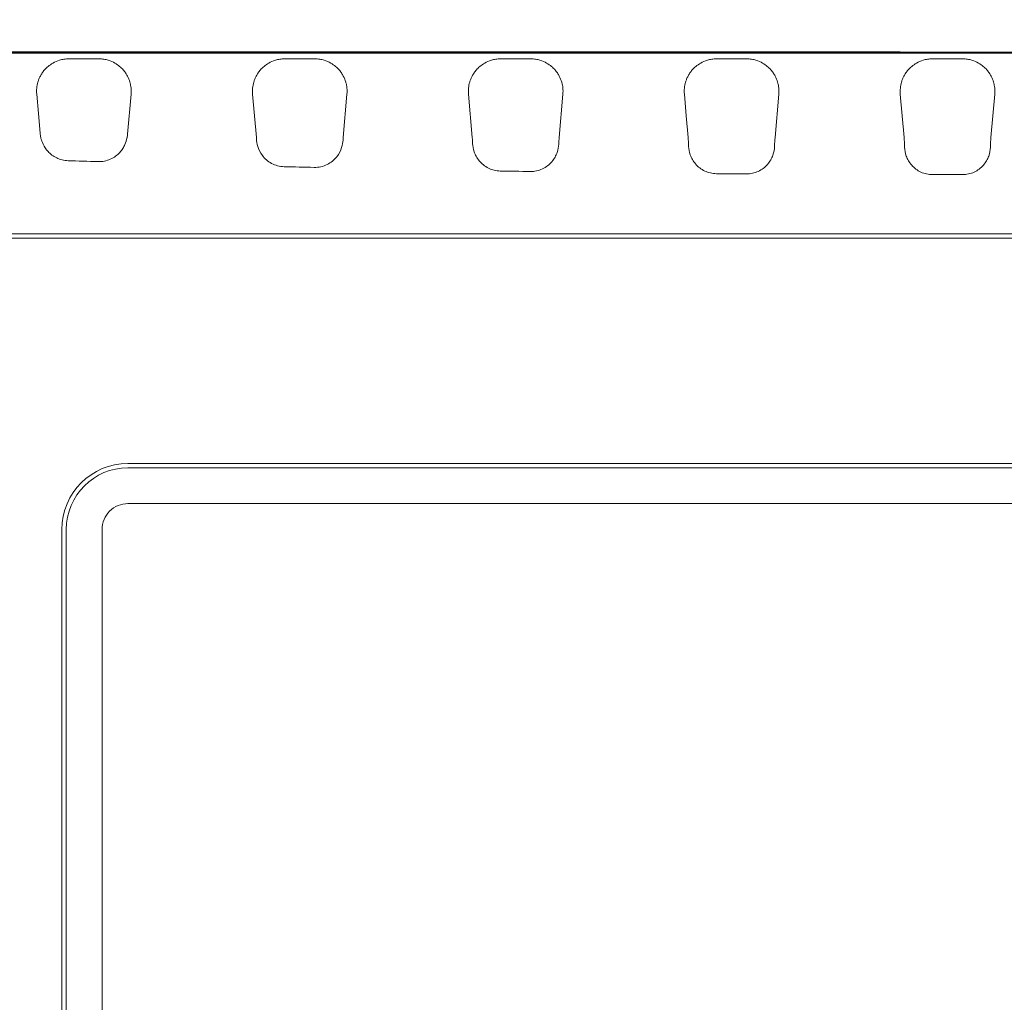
# Model space of a CAD drawing. Header units: inches. Extents: x 0.3 to 21.7, y 0.2 to 16.6.
# Tile 6 of 18: x 6.5 to 8.7, y 11.3 to 13.6. Entities that reach past the tile are written whole.
import ezdxf

# ---------------------------------------------------------------- set-up
doc = ezdxf.new("R2010")
doc.units = ezdxf.units.IN
doc.header["$MEASUREMENT"] = 0
doc.layers.add('DIM', color=176, linetype='Continuous')
doc.styles.add('SLDTEXTSTYLE0', font='TXT', dxfattribs={"width": 0.605})
doc.dimstyles.new('SLDDIMSTYLE0', dxfattribs={"dimtxt": 0.125, "dimasz": 0.118, "dimexe": 0, "dimexo": 0.0625, "dimgap": 0.03125, "dimtad": 0, "dimtih": 1, "dimtoh": 1, "dimdec": 3, "dimrnd": 1e-09, "dimzin": 12, "dimdsep": 46, "dimtxsty": 'SLDTEXTSTYLE0', "dimsah": 1, "dimcen": 0.09, "dimadec": 0, "dimazin": 0, "dimtfac": 1, "dimtdec": 3, "dimtofl": 0, "dimtmove": 0, "dimatfit": 3, "dimfxl": 0, "dimtolj": 1, "dimtzin": 12, "dimarcsym": 0})

# ---------------------------------------------------------------- blocks, each defined once
blk = doc.blocks.new('*D1')
at = {"layer": 'DIM'}
for p, q in [((4.4785, 11.4333), (4.4785, 14.2309)), ((12.6776, 11.4333), (12.6776, 14.2309)), ((4.4785, 14.2009), (8.3008, 14.2009)), ((12.6776, 14.2009), (8.8553, 14.2009))]:
    blk.add_line(p, q, dxfattribs=at)
for points in [[(4.4785, 14.2009), (4.5965, 14.1694), (4.5965, 14.2324)], [(12.6776, 14.2009), (12.5596, 14.2324), (12.5596, 14.1694)]]:
    blk.add_solid(points, dxfattribs=at)
at = {"layer": 'DIM', "insert": (8.3633, 14.2661), "char_height": 0.125, "attachment_point": 1, "style": 'SLDTEXTSTYLE0'}
blk.add_mtext('8.199', dxfattribs=at)
blk = doc.blocks.new('*D4')
at = {"layer": 'DIM'}
for p, q in [((8.4707, 13.5042), (3.3801, 13.5042)), ((3.4101, 13.5042), (3.4101, 11.4692)), ((3.4101, 9.2425), (3.4101, 11.2775)), ((8.5181, 9.2425), (3.3801, 9.2425))]:
    blk.add_line(p, q, dxfattribs=at)
for points in [[(3.4101, 13.5042), (3.3786, 13.3862), (3.4416, 13.3862)], [(3.4101, 9.2425), (3.4416, 9.3605), (3.3786, 9.3605)]]:
    blk.add_solid(points, dxfattribs=at)
at = {"layer": 'DIM', "insert": (3.1953, 11.4386), "char_height": 0.125, "attachment_point": 1, "style": 'SLDTEXTSTYLE0'}
blk.add_mtext('4.262', dxfattribs=at)

msp = doc.modelspace()

# ---------------------------------------------------------------- linework, layer by layer
at = {"color": 7, "linetype": 'Continuous', "lineweight": 15}
for p, q in [((8.5781, 13.5021), (8.5307, 13.5021)), ((6.5841, 13.4892), (6.6521, 13.4892)), ((7.0741, 13.4892), (7.1421, 13.4892)), ((7.5641, 13.4892), (7.6321, 13.4892)), ((8.0541, 13.4892), (8.1221, 13.4892)), ((8.5441, 13.4892), (8.5781, 13.4892)), ((8.6121, 13.4892), (8.5781, 13.4892)), ((6.7252, 13.4092), (6.7173, 13.3182)), ((7.0095, 13.3104), (7.0009, 13.4092)), ((7.2152, 13.4092), (7.2067, 13.3104)), ((7.4995, 13.3104), (7.4909, 13.4092)), ((7.7052, 13.4092), (7.6967, 13.3104)), ((8.1952, 13.4092), (8.1867, 13.3104)), ((8.4795, 13.3104), (8.4709, 13.4092)), ((8.6852, 13.4092), (8.6767, 13.3104)), ((11.4674, 13.0923), (5.6888, 13.0923)), ((11.4674, 13.0823), (5.6888, 13.0823)), ((6.7181, 12.5708), (10.4381, 12.5708)), ((6.7181, 12.5608), (10.4381, 12.5608)), ((10.4381, 12.4796), (6.7181, 12.4796)), ((6.5681, 10.3258), (6.5681, 12.4208)), ((6.5781, 10.3258), (6.5781, 12.4208)), ((6.6593, 12.4208), (6.6593, 10.3258))]:
    msp.add_line(p, q, dxfattribs=at)
at = {"color": 7, "linetype": 'Continuous', "lineweight": 15, "flags": 128}
for points in [[(6.5186, 13.3204), (6.5148, 13.3648), (6.5109, 13.4092)], [(7.9895, 13.3104), (7.9852, 13.3598), (7.9809, 13.4092)]]:
    msp.add_lwpolyline(points, dxfattribs=at)
at = {"color": 7, "linetype": 'Continuous', "lineweight": 15}
for radius in [0.15, 0.14]:
    msp.add_arc((6.7181, 12.4208), radius, 90, 180, dxfattribs=at)
for points, knots in [([(8.5781, 9.2425), (7.5992, 9.2425), (6.6204, 9.2425), (5.5192, 9.2425), (5.3969, 9.2425), (5.2134, 9.2425), (5.1522, 9.2425), (5.0757, 9.2425), (5.0604, 9.2423), (5.0298, 9.2435), (5.0146, 9.2449), (4.9695, 9.2514), (4.9395, 9.2591), (4.8822, 9.2803), (4.855, 9.2938), (4.8036, 9.3263), (4.7792, 9.3456), (4.7141, 9.4095), (4.6796, 9.4618), (4.6463, 9.5467), (4.6385, 9.5767), (4.6279, 9.637), (4.6227, 9.6671), (4.6076, 9.7576), (4.598, 9.8181), (4.5531, 10.1207), (4.5259, 10.3636), (4.489, 10.851), (4.4793, 11.0958), (4.4777, 11.5844), (4.4858, 11.8284), (4.5194, 12.3159), (4.545, 12.5595), (4.588, 12.8624), (4.5972, 12.9229), (4.6117, 13.0135), (4.6167, 13.0437), (4.6243, 13.0889), (4.6269, 13.104), (4.6322, 13.1341), (4.6346, 13.1492), (4.6446, 13.1943), (4.6545, 13.2237), (4.68, 13.2792), (4.6957, 13.3056), (4.7328, 13.355), (4.7536, 13.3773), (4.7997, 13.4174), (4.8253, 13.4353), (4.9056, 13.4796), (4.9657, 13.4978), (5.0427, 13.504), (5.0581, 13.5042), (5.0889, 13.5042), (5.1042, 13.5042), (5.1503, 13.5042), (5.1811, 13.5042), (5.3347, 13.5042), (5.4576, 13.5042), (6.5639, 13.5042), (7.5473, 13.5042), (8.5307, 13.5042)], [0, 0, 0, 0, 0.125, 0.125, 0.140625, 0.140625, 0.1484375, 0.1484375, 0.1503906, 0.1503906, 0.1523438, 0.1523438, 0.15625, 0.15625, 0.1601562, 0.1601562, 0.1640625, 0.1640625, 0.171875, 0.171875, 0.1757812, 0.1757812, 0.1796875, 0.1796875, 0.1875, 0.1875, 0.21875, 0.21875, 0.25, 0.25, 0.28125, 0.28125, 0.3125, 0.3125, 0.3203125, 0.3203125, 0.3242188, 0.3242188, 0.3261719, 0.3261719, 0.328125, 0.328125, 0.3320312, 0.3320312, 0.3359375, 0.3359375, 0.3398438, 0.3398438, 0.34375, 0.34375, 0.3515625, 0.3515625, 0.3535156, 0.3535156, 0.3554688, 0.3554688, 0.359375, 0.359375, 0.375, 0.375, 0.5, 0.5, 0.5, 0.5]), ([(8.5781, 9.2446), (7.6019, 9.2446), (6.6257, 9.2446), (5.5275, 9.2446), (5.3444, 9.2446), (5.1614, 9.2446), (5.0928, 9.2446), (5.0851, 9.2446), (5.0737, 9.2446), (5.0699, 9.2446), (5.0622, 9.2446), (5.0584, 9.2446), (5.0394, 9.245), (5.0243, 9.246), (4.9942, 9.2497), (4.9793, 9.2523), (4.9496, 9.2592), (4.9347, 9.2635), (4.9058, 9.2735), (4.8918, 9.2793), (4.8644, 9.2921), (4.851, 9.2993), (4.8251, 9.3149), (4.8125, 9.3235), (4.7882, 9.342), (4.7764, 9.352), (4.7431, 9.3833), (4.7234, 9.4064), (4.6973, 9.4441), (4.6892, 9.4573), (4.6747, 9.4841), (4.6681, 9.4978), (4.6565, 9.5259), (4.6516, 9.5402), (4.6431, 9.5695), (4.6396, 9.5845), (4.6352, 9.6071), (4.6339, 9.6147), (4.6313, 9.6298), (4.6274, 9.6525), (4.6235, 9.6752), (4.6108, 9.7508), (4.6012, 9.8114), (4.574, 9.9935), (4.5581, 10.1153), (4.5306, 10.3592), (4.5192, 10.4811), (4.4913, 10.8469), (4.4816, 11.0908), (4.4797, 11.5787), (4.4876, 11.8228), (4.5127, 12.1889), (4.5232, 12.3109), (4.5488, 12.5551), (4.5639, 12.677), (4.5897, 12.8593), (4.5988, 12.92), (4.6134, 13.0109), (4.6209, 13.0564), (4.6287, 13.1017), (4.6326, 13.1244), (4.6339, 13.132), (4.6359, 13.1433), (4.6366, 13.1471), (4.638, 13.1546), (4.6388, 13.1583), (4.6428, 13.177), (4.6469, 13.1916), (4.6564, 13.2205), (4.6619, 13.2346), (4.6745, 13.2624), (4.6817, 13.2761), (4.6972, 13.3025), (4.7056, 13.3152), (4.7237, 13.3395), (4.7334, 13.3512), (4.754, 13.3736), (4.765, 13.3844), (4.7881, 13.4046), (4.8, 13.4141), (4.8249, 13.4316), (4.8377, 13.4397), (4.8775, 13.4619), (4.9061, 13.4741), (4.9643, 13.4919), (4.9941, 13.4978), (5.0323, 13.5011), (5.04, 13.5015), (5.0554, 13.502), (5.0631, 13.502), (5.0862, 13.5021), (5.1015, 13.5021), (5.1477, 13.5021), (5.1784, 13.5021), (5.3322, 13.5021), (6.4394, 13.5021), (7.5465, 13.5021), (8.5307, 13.5021)], [0, 0, 0, 0, 0.25, 0.25, 0.28125, 0.296875, 0.296875, 0.298828, 0.298828, 0.299805, 0.299805, 0.300781, 0.300781, 0.304688, 0.304688, 0.308594, 0.308594, 0.3125, 0.3125, 0.316406, 0.316406, 0.320313, 0.320313, 0.324219, 0.324219, 0.328125, 0.328125, 0.335938, 0.335938, 0.339844, 0.339844, 0.34375, 0.34375, 0.347656, 0.347656, 0.351563, 0.351563, 0.353516, 0.353516, 0.355469, 0.359375, 0.359375, 0.375, 0.375, 0.40625, 0.40625, 0.4375, 0.4375, 0.5, 0.5, 0.5625, 0.5625, 0.59375, 0.59375, 0.625, 0.625, 0.640625, 0.640625, 0.648438, 0.652344, 0.652344, 0.654297, 0.654297, 0.655273, 0.655273, 0.65625, 0.65625, 0.660156, 0.660156, 0.664063, 0.664063, 0.667969, 0.667969, 0.671875, 0.671875, 0.675781, 0.675781, 0.679688, 0.679688, 0.683594, 0.683594, 0.6875, 0.6875, 0.695313, 0.695313, 0.703125, 0.703125, 0.705078, 0.705078, 0.707031, 0.707031, 0.710938, 0.710938, 0.71875, 0.71875, 0.75, 1, 1, 1, 1]), ([(8.5307, 13.5042), (9.5141, 13.5042), (10.4975, 13.5042), (11.6038, 13.5042), (11.7267, 13.5042), (11.9111, 13.5042), (11.9725, 13.5042), (12.0494, 13.5042), (12.0647, 13.5042), (12.0954, 13.5042), (12.111, 13.5041), (12.157, 13.5007), (12.187, 13.4952), (12.2456, 13.478), (12.2745, 13.4661), (12.3281, 13.437), (12.3533, 13.4198), (12.4002, 13.3797), (12.4212, 13.3574), (12.4582, 13.3089), (12.4743, 13.2823), (12.5004, 13.2269), (12.5104, 13.1981), (12.5208, 13.1533), (12.5232, 13.1381), (12.5285, 13.1078), (12.5311, 13.0926), (12.544, 13.0169), (12.5538, 12.9562), (12.5998, 12.6523), (12.6278, 12.4078), (12.666, 11.918), (12.6762, 11.6726), (12.6788, 11.1807), (12.6711, 10.9352), (12.6381, 10.4451), (12.6126, 10.2003), (12.5698, 9.8958), (12.5607, 9.835), (12.5462, 9.7439), (12.5412, 9.7136), (12.531, 9.6529), (12.5263, 9.6227), (12.5083, 9.5319), (12.4829, 9.4733), (12.4287, 9.3979), (12.4076, 9.3744), (12.3613, 9.333), (12.3363, 9.3148), (12.255, 9.2686), (12.1946, 9.2497), (12.101, 9.2415), (12.0698, 9.2425), (12.0074, 9.2425), (11.9762, 9.2425), (11.8204, 9.2425), (11.6957, 9.2425), (11.0721, 9.2425), (10.5733, 9.2425), (9.8251, 9.2425), (9.5757, 9.2425), (9.2016, 9.2425), (9.0769, 9.2425), (8.8898, 9.2425), (8.8275, 9.2425), (8.7339, 9.2425), (8.7028, 9.2425), (8.656, 9.2425), (8.6404, 9.2425), (8.6092, 9.2425), (8.5934, 9.2425), (8.5781, 9.2425)], [0.5, 0.5, 0.5, 0.5, 0.625, 0.625, 0.640625, 0.640625, 0.6484375, 0.6484375, 0.6503906, 0.6503906, 0.6523438, 0.6523438, 0.65625, 0.65625, 0.6601563, 0.6601563, 0.6640625, 0.6640625, 0.6679688, 0.6679688, 0.671875, 0.671875, 0.6757813, 0.6757813, 0.6777344, 0.6777344, 0.6796875, 0.6796875, 0.6875, 0.6875, 0.71875, 0.71875, 0.75, 0.75, 0.78125, 0.78125, 0.8125, 0.8125, 0.8203125, 0.8203125, 0.8242188, 0.8242188, 0.828125, 0.828125, 0.8359375, 0.8359375, 0.8398438, 0.8398438, 0.84375, 0.84375, 0.8515625, 0.8515625, 0.8554688, 0.8554688, 0.859375, 0.859375, 0.875, 0.875, 0.9375, 0.9375, 0.96875, 0.96875, 0.984375, 0.984375, 0.9921875, 0.9921875, 0.9960938, 0.9960938, 0.9980469, 0.9980469, 1, 1, 1, 1]), ([(8.5781, 13.5021), (9.5526, 13.5021), (10.6489, 13.5021), (11.7451, 13.5021), (11.9278, 13.5021), (11.9888, 13.5021), (12.0649, 13.5021), (12.0801, 13.5022), (12.1029, 13.5019), (12.1105, 13.5018), (12.1257, 13.501), (12.1332, 13.5003), (12.1557, 13.4979), (12.1707, 13.4955), (12.2004, 13.4891), (12.2152, 13.485), (12.2588, 13.4706), (12.2864, 13.4582), (12.3255, 13.4353), (12.3382, 13.427), (12.3627, 13.4089), (12.3747, 13.3991), (12.4084, 13.3683), (12.4285, 13.3456), (12.455, 13.3084), (12.4633, 13.2954), (12.4783, 13.2688), (12.4851, 13.2551), (12.4971, 13.2273), (12.5024, 13.2131), (12.5114, 13.1841), (12.5152, 13.1692), (12.5196, 13.1466), (12.521, 13.1391), (12.5236, 13.1239), (12.5249, 13.1164), (12.5288, 13.0937), (12.5314, 13.0786), (12.5442, 13.0029), (12.5538, 12.9423), (12.5812, 12.7602), (12.5972, 12.6383), (12.6248, 12.3945), (12.6364, 12.2726), (12.6644, 11.9067), (12.6743, 11.6627), (12.6765, 11.1745), (12.6688, 10.9304), (12.6357, 10.4419), (12.6102, 10.1973), (12.5673, 9.8933), (12.5582, 9.8326), (12.5437, 9.7416), (12.5387, 9.7114), (12.5311, 9.6659), (12.5286, 9.6508), (12.5247, 9.6281), (12.5234, 9.6205), (12.5207, 9.6054), (12.5193, 9.5979), (12.5116, 9.5604), (12.5023, 9.5312), (12.4837, 9.4887), (12.4766, 9.4747), (12.4612, 9.4478), (12.4528, 9.4348), (12.4346, 9.4099), (12.4249, 9.3979), (12.4041, 9.375), (12.3929, 9.364), (12.358, 9.333), (12.3329, 9.3151), (12.2925, 9.2924), (12.2784, 9.2855), (12.2498, 9.2733), (12.2352, 9.268), (12.191, 9.2545), (12.1606, 9.2486), (12.1217, 9.2454), (12.1139, 9.245), (12.0983, 9.2445), (12.0905, 9.2444), (12.0671, 9.2444), (12.0516, 9.2446), (12.0048, 9.2446), (11.8491, 9.2446), (10.6964, 9.2446), (9.5749, 9.2446), (8.5781, 9.2446)], [0, 0, 0, 0, 0.25, 0.28125, 0.28125, 0.296875, 0.296875, 0.300781, 0.300781, 0.302734, 0.302734, 0.304688, 0.304688, 0.308594, 0.308594, 0.3125, 0.3125, 0.320313, 0.320313, 0.324219, 0.324219, 0.328125, 0.328125, 0.335938, 0.335938, 0.339844, 0.339844, 0.34375, 0.34375, 0.347656, 0.347656, 0.351563, 0.351563, 0.353516, 0.353516, 0.355469, 0.355469, 0.359375, 0.359375, 0.375, 0.375, 0.40625, 0.40625, 0.4375, 0.4375, 0.5, 0.5, 0.5625, 0.5625, 0.625, 0.625, 0.640625, 0.640625, 0.648438, 0.648438, 0.652344, 0.652344, 0.654297, 0.654297, 0.65625, 0.65625, 0.664063, 0.664063, 0.667969, 0.667969, 0.671875, 0.671875, 0.675781, 0.675781, 0.679688, 0.679688, 0.6875, 0.6875, 0.691406, 0.691406, 0.695313, 0.695313, 0.703125, 0.703125, 0.705078, 0.705078, 0.707031, 0.707031, 0.710938, 0.710938, 0.71875, 0.75, 1, 1, 1, 1]), ([(6.5289, 13.4641), (6.5312, 13.4668), (6.5339, 13.4695), (6.5401, 13.4747), (6.5437, 13.4772), (6.5521, 13.4821), (6.5571, 13.4843), (6.566, 13.487), (6.5693, 13.4878), (6.5764, 13.4889), (6.5802, 13.4892), (6.5841, 13.4892)], [0, 0, 0, 0, 0.25, 0.25, 0.5, 0.5, 0.75, 0.75, 0.875, 0.875, 1, 1, 1, 1]), ([(6.6521, 13.4892), (6.656, 13.4892), (6.6597, 13.4889), (6.6669, 13.4878), (6.6701, 13.487), (6.6792, 13.4843), (6.684, 13.482), (6.6925, 13.4772), (6.696, 13.4747), (6.7022, 13.4695), (6.7049, 13.4668), (6.7073, 13.4641)], [0, 0, 0, 0, 0.125, 0.125, 0.25, 0.25, 0.5, 0.5, 0.75, 0.75, 1, 1, 1, 1]), ([(7.0189, 13.4641), (7.0212, 13.4668), (7.0239, 13.4695), (7.0301, 13.4747), (7.0337, 13.4772), (7.0421, 13.4821), (7.0471, 13.4843), (7.056, 13.487), (7.0593, 13.4878), (7.0664, 13.4889), (7.0702, 13.4892), (7.0741, 13.4892)], [0, 0, 0, 0, 0.25, 0.25, 0.5, 0.5, 0.75, 0.75, 0.875, 0.875, 1, 1, 1, 1]), ([(7.1421, 13.4892), (7.146, 13.4892), (7.1497, 13.4889), (7.1569, 13.4878), (7.1601, 13.487), (7.1692, 13.4843), (7.174, 13.482), (7.1825, 13.4772), (7.186, 13.4747), (7.1922, 13.4695), (7.1949, 13.4668), (7.1973, 13.4641)], [0, 0, 0, 0, 0.125, 0.125, 0.25, 0.25, 0.5, 0.5, 0.75, 0.75, 1, 1, 1, 1]), ([(7.5089, 13.4641), (7.5112, 13.4668), (7.5139, 13.4695), (7.5201, 13.4747), (7.5237, 13.4772), (7.5321, 13.4821), (7.5371, 13.4843), (7.546, 13.487), (7.5493, 13.4878), (7.5564, 13.4889), (7.5602, 13.4892), (7.5641, 13.4892)], [0, 0, 0, 0, 0.25, 0.25, 0.5, 0.5, 0.75, 0.75, 0.875, 0.875, 1, 1, 1, 1]), ([(7.6321, 13.4892), (7.636, 13.4892), (7.6397, 13.4889), (7.6469, 13.4878), (7.6501, 13.487), (7.6592, 13.4843), (7.664, 13.482), (7.6725, 13.4772), (7.676, 13.4747), (7.6822, 13.4695), (7.6849, 13.4668), (7.6873, 13.4641)], [0, 0, 0, 0, 0.125, 0.125, 0.25, 0.25, 0.5, 0.5, 0.75, 0.75, 1, 1, 1, 1]), ([(7.9989, 13.4641), (8.0012, 13.4668), (8.0039, 13.4695), (8.0101, 13.4747), (8.0137, 13.4772), (8.0221, 13.4821), (8.0271, 13.4843), (8.036, 13.487), (8.0393, 13.4878), (8.0464, 13.4889), (8.0502, 13.4892), (8.0541, 13.4892)], [0, 0, 0, 0, 0.25, 0.25, 0.5, 0.5, 0.75, 0.75, 0.875, 0.875, 1, 1, 1, 1]), ([(8.1221, 13.4892), (8.126, 13.4892), (8.1297, 13.4889), (8.1369, 13.4878), (8.1401, 13.487), (8.1492, 13.4843), (8.154, 13.482), (8.1625, 13.4772), (8.166, 13.4747), (8.1722, 13.4695), (8.1749, 13.4668), (8.1773, 13.4641)], [0, 0, 0, 0, 0.125, 0.125, 0.25, 0.25, 0.5, 0.5, 0.75, 0.75, 1, 1, 1, 1]), ([(8.4889, 13.4641), (8.4912, 13.4668), (8.4939, 13.4695), (8.5001, 13.4747), (8.5037, 13.4772), (8.5121, 13.4821), (8.5171, 13.4843), (8.526, 13.487), (8.5293, 13.4878), (8.5364, 13.4889), (8.5402, 13.4892), (8.5441, 13.4892)], [0, 0, 0, 0, 0.25, 0.25, 0.5, 0.5, 0.75, 0.75, 0.875, 0.875, 1, 1, 1, 1]), ([(8.6121, 13.4892), (8.616, 13.4892), (8.6197, 13.4889), (8.6269, 13.4878), (8.6301, 13.487), (8.6392, 13.4843), (8.644, 13.482), (8.6525, 13.4772), (8.656, 13.4747), (8.6622, 13.4695), (8.6649, 13.4668), (8.6673, 13.4641)], [0, 0, 0, 0, 0.125, 0.125, 0.25, 0.25, 0.5, 0.5, 0.75, 0.75, 1, 1, 1, 1]), ([(6.5109, 13.4092), (6.5105, 13.4137), (6.5106, 13.4182), (6.5115, 13.4273), (6.5123, 13.4318), (6.5143, 13.4387), (6.5151, 13.441), (6.517, 13.4456), (6.5181, 13.4479), (6.5205, 13.4525), (6.5219, 13.4548), (6.525, 13.4594), (6.5268, 13.4617), (6.5289, 13.4641)], [0.003390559, 0.003390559, 0.003390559, 0.003390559, 0.004258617, 0.004258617, 0.005126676, 0.005126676, 0.005560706, 0.005560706, 0.005994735, 0.005994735, 0.006428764, 0.006428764, 0.006862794, 0.006862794, 0.006862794, 0.006862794]), ([(6.7073, 13.4641), (6.7093, 13.4617), (6.7111, 13.4594), (6.7142, 13.4548), (6.7156, 13.4525), (6.7193, 13.4456), (6.7211, 13.441), (6.7231, 13.4342), (6.7237, 13.4319), (6.7246, 13.4273), (6.7249, 13.425), (6.7256, 13.4182), (6.7256, 13.4137), (6.7252, 13.4092)], [0.001273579, 0.001273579, 0.001273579, 0.001273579, 0.001711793, 0.001711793, 0.002150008, 0.002150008, 0.003026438, 0.003026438, 0.003464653, 0.003464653, 0.003902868, 0.003902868, 0.004779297, 0.004779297, 0.004779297, 0.004779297]), ([(7.0009, 13.4092), (7.0005, 13.4137), (7.0006, 13.4182), (7.0015, 13.4273), (7.0023, 13.4318), (7.0043, 13.4387), (7.0051, 13.441), (7.007, 13.4456), (7.0081, 13.4479), (7.0105, 13.4525), (7.0119, 13.4548), (7.015, 13.4594), (7.0168, 13.4617), (7.0189, 13.4641)], [0.003390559, 0.003390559, 0.003390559, 0.003390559, 0.004258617, 0.004258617, 0.005126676, 0.005126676, 0.005560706, 0.005560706, 0.005994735, 0.005994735, 0.006428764, 0.006428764, 0.006862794, 0.006862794, 0.006862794, 0.006862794]), ([(7.1973, 13.4641), (7.1993, 13.4617), (7.2011, 13.4594), (7.2042, 13.4548), (7.2056, 13.4525), (7.2093, 13.4456), (7.2111, 13.441), (7.2131, 13.4342), (7.2137, 13.4319), (7.2146, 13.4273), (7.2149, 13.425), (7.2156, 13.4182), (7.2156, 13.4137), (7.2152, 13.4092)], [0.001273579, 0.001273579, 0.001273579, 0.001273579, 0.001711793, 0.001711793, 0.002150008, 0.002150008, 0.003026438, 0.003026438, 0.003464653, 0.003464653, 0.003902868, 0.003902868, 0.004779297, 0.004779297, 0.004779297, 0.004779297]), ([(7.4909, 13.4092), (7.4905, 13.4137), (7.4906, 13.4182), (7.4915, 13.4273), (7.4923, 13.4318), (7.4943, 13.4387), (7.4951, 13.441), (7.497, 13.4456), (7.4981, 13.4479), (7.5005, 13.4525), (7.5019, 13.4548), (7.505, 13.4594), (7.5068, 13.4617), (7.5089, 13.4641)], [0.003390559, 0.003390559, 0.003390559, 0.003390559, 0.004258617, 0.004258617, 0.005126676, 0.005126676, 0.005560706, 0.005560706, 0.005994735, 0.005994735, 0.006428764, 0.006428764, 0.006862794, 0.006862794, 0.006862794, 0.006862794]), ([(7.6873, 13.4641), (7.6893, 13.4617), (7.6911, 13.4594), (7.6942, 13.4548), (7.6956, 13.4525), (7.6993, 13.4456), (7.7011, 13.441), (7.7031, 13.4342), (7.7037, 13.4319), (7.7046, 13.4273), (7.7049, 13.425), (7.7056, 13.4182), (7.7056, 13.4137), (7.7052, 13.4092)], [0.001273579, 0.001273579, 0.001273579, 0.001273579, 0.001711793, 0.001711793, 0.002150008, 0.002150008, 0.003026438, 0.003026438, 0.003464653, 0.003464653, 0.003902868, 0.003902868, 0.004779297, 0.004779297, 0.004779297, 0.004779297]), ([(7.9809, 13.4092), (7.9805, 13.4137), (7.9806, 13.4182), (7.9815, 13.4273), (7.9823, 13.4318), (7.9843, 13.4387), (7.9851, 13.441), (7.987, 13.4456), (7.9881, 13.4479), (7.9905, 13.4525), (7.9919, 13.4548), (7.995, 13.4594), (7.9968, 13.4617), (7.9989, 13.4641)], [0.003390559, 0.003390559, 0.003390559, 0.003390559, 0.004258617, 0.004258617, 0.005126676, 0.005126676, 0.005560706, 0.005560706, 0.005994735, 0.005994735, 0.006428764, 0.006428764, 0.006862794, 0.006862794, 0.006862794, 0.006862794]), ([(8.1773, 13.4641), (8.1793, 13.4617), (8.1811, 13.4594), (8.1842, 13.4548), (8.1856, 13.4525), (8.1893, 13.4456), (8.1911, 13.441), (8.1931, 13.4342), (8.1937, 13.4319), (8.1946, 13.4273), (8.1949, 13.425), (8.1956, 13.4182), (8.1956, 13.4137), (8.1952, 13.4092)], [0.001273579, 0.001273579, 0.001273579, 0.001273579, 0.001711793, 0.001711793, 0.002150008, 0.002150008, 0.003026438, 0.003026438, 0.003464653, 0.003464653, 0.003902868, 0.003902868, 0.004779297, 0.004779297, 0.004779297, 0.004779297]), ([(8.4709, 13.4092), (8.4705, 13.4137), (8.4706, 13.4182), (8.4715, 13.4273), (8.4723, 13.4318), (8.4743, 13.4387), (8.4751, 13.441), (8.477, 13.4456), (8.4781, 13.4479), (8.4805, 13.4525), (8.4819, 13.4548), (8.485, 13.4594), (8.4868, 13.4617), (8.4889, 13.4641)], [0.003390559, 0.003390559, 0.003390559, 0.003390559, 0.004258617, 0.004258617, 0.005126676, 0.005126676, 0.005560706, 0.005560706, 0.005994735, 0.005994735, 0.006428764, 0.006428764, 0.006862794, 0.006862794, 0.006862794, 0.006862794]), ([(8.6673, 13.4641), (8.6693, 13.4617), (8.6711, 13.4594), (8.6742, 13.4548), (8.6756, 13.4525), (8.6793, 13.4456), (8.6811, 13.441), (8.6831, 13.4342), (8.6837, 13.4319), (8.6846, 13.4273), (8.6849, 13.425), (8.6856, 13.4182), (8.6856, 13.4137), (8.6852, 13.4092)], [0.001273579, 0.001273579, 0.001273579, 0.001273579, 0.001711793, 0.001711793, 0.002150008, 0.002150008, 0.003026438, 0.003026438, 0.003464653, 0.003464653, 0.003902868, 0.003902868, 0.004779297, 0.004779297, 0.004779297, 0.004779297]), ([(6.5821, 13.2579), (6.5775, 13.2581), (6.5731, 13.2587), (6.5644, 13.2608), (6.5602, 13.2624), (6.5524, 13.2661), (6.5487, 13.2684), (6.5422, 13.2733), (6.5393, 13.276), (6.5316, 13.2843), (6.5281, 13.29), (6.5231, 13.3003), (6.5217, 13.3048), (6.5207, 13.3085)], [0, 0, 0, 0, 0.125, 0.125, 0.25, 0.25, 0.375, 0.375, 0.5, 0.5, 0.75, 0.75, 1, 1, 1, 1]), ([(6.7158, 13.3088), (6.715, 13.3049), (6.7136, 13.3001), (6.7099, 13.2918), (6.7083, 13.2888), (6.7044, 13.2827), (6.7021, 13.2797), (6.6966, 13.2737), (6.6934, 13.2708), (6.6864, 13.2656), (6.6823, 13.2632), (6.6696, 13.2575), (6.6599, 13.2555), (6.6501, 13.2558)], [0, 0, 0, 0, 0.25, 0.25, 0.375, 0.375, 0.5, 0.5, 0.625, 0.625, 0.75, 0.75, 1, 1, 1, 1]), ([(7.0095, 13.3098), (7.0095, 13.3099), (7.0095, 13.3099), (7.0095, 13.31), (7.0095, 13.31), (7.0095, 13.3101), (7.0095, 13.3101), (7.0095, 13.3102), (7.0095, 13.3103), (7.0095, 13.3104)], [0, 0, 0, 0, 0.00000924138, 0.00000924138, 0.00000924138, 0.00001848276, 0.00001848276, 0.00001848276, 0.00003612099, 0.00003612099, 0.00003612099, 0.00003612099]), ([(7.0098, 13.3065), (7.0097, 13.3069), (7.0097, 13.3072), (7.0097, 13.3075), (7.0097, 13.3078), (7.0096, 13.3081), (7.0096, 13.3085), (7.0096, 13.3089), (7.0095, 13.3094), (7.0095, 13.3098)], [0, 0, 0, 0, 0.0000575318, 0.0000575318, 0.0000575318, 0.0001150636, 0.0001150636, 0.0001150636, 0.0002034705, 0.0002034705, 0.0002034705, 0.0002034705]), ([(7.0726, 13.2443), (7.0675, 13.2444), (7.0626, 13.2452), (7.053, 13.2477), (7.0483, 13.2496), (7.0398, 13.2542), (7.0358, 13.257), (7.0288, 13.2631), (7.0257, 13.2664), (7.018, 13.2768), (7.0147, 13.2839), (7.0108, 13.2965), (7.0101, 13.3021), (7.0098, 13.3065)], [0, 0, 0, 0, 0.125, 0.125, 0.25, 0.25, 0.375, 0.375, 0.5, 0.5, 0.75, 0.75, 1, 1, 1, 1]), ([(7.2062, 13.3049), (7.2059, 13.3001), (7.2051, 13.2944), (7.2009, 13.2812), (7.1974, 13.2738), (7.1891, 13.2634), (7.1859, 13.2601), (7.1785, 13.2541), (7.1743, 13.2514), (7.1655, 13.247), (7.1607, 13.2453), (7.1508, 13.2431), (7.1457, 13.2426), (7.1406, 13.2427)], [0, 0, 0, 0, 0.25, 0.25, 0.5, 0.5, 0.625, 0.625, 0.75, 0.75, 0.875, 0.875, 1, 1, 1, 1]), ([(7.2066, 13.3098), (7.2066, 13.3094), (7.2065, 13.309), (7.2065, 13.3085), (7.2065, 13.3081), (7.2064, 13.3076), (7.2064, 13.3072), (7.2063, 13.3064), (7.2063, 13.3057), (7.2062, 13.3049)], [0, 0, 0, 0, 0.0000830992, 0.0000830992, 0.0000830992, 0.0001661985, 0.0001661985, 0.0001661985, 0.000293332, 0.000293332, 0.000293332, 0.000293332]), ([(7.2067, 13.3104), (7.2067, 13.3103), (7.2066, 13.3103), (7.2066, 13.3102), (7.2066, 13.3102), (7.2066, 13.3102), (7.2066, 13.3101), (7.2066, 13.31), (7.2066, 13.3099), (7.2066, 13.3098)], [0, 0, 0, 0, 0.00000924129, 0.00000924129, 0.00000924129, 0.00001848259, 0.00001848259, 0.00001848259, 0.0000361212, 0.0000361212, 0.0000361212, 0.0000361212]), ([(7.4995, 13.3098), (7.4995, 13.3099), (7.4995, 13.3099), (7.4995, 13.31), (7.4995, 13.31), (7.4995, 13.3101), (7.4995, 13.3101), (7.4995, 13.3102), (7.4995, 13.3103), (7.4995, 13.3104)], [0, 0, 0, 0, 0.00000904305, 0.00000904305, 0.00000904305, 0.00001808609, 0.00001808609, 0.00001808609, 0.00003612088, 0.00003612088, 0.00003612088, 0.00003612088]), ([(7.563, 13.2345), (7.5583, 13.2346), (7.5537, 13.2352), (7.5447, 13.2373), (7.5403, 13.239), (7.5279, 13.2451), (7.5207, 13.251), (7.5126, 13.2609), (7.5102, 13.2644), (7.5065, 13.2713), (7.505, 13.2748), (7.5015, 13.285), (7.5006, 13.2911), (7.5003, 13.2966)], [0, 0, 0, 0, 0.125, 0.125, 0.25, 0.25, 0.5, 0.5, 0.625, 0.625, 0.75, 0.75, 1, 1, 1, 1]), ([(7.6967, 13.3104), (7.6967, 13.3103), (7.6966, 13.3103), (7.6966, 13.3102), (7.6966, 13.3102), (7.6966, 13.3102), (7.6966, 13.3101), (7.6966, 13.31), (7.6966, 13.3099), (7.6966, 13.3098)], [0, 0, 0, 0, 0.00000904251, 0.00000904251, 0.00000904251, 0.00001808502, 0.00001808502, 0.00001808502, 0.00003612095, 0.00003612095, 0.00003612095, 0.00003612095]), ([(7.9895, 13.3098), (7.9895, 13.3099), (7.9895, 13.3099), (7.9895, 13.31), (7.9895, 13.31), (7.9895, 13.3101), (7.9895, 13.3101), (7.9895, 13.3102), (7.9895, 13.3103), (7.9895, 13.3104)], [0, 0, 0, 0, 0.00000904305, 0.00000904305, 0.00000904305, 0.00001808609, 0.00001808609, 0.00001808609, 0.00003612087, 0.00003612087, 0.00003612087, 0.00003612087]), ([(8.1867, 13.3104), (8.1867, 13.3103), (8.1866, 13.3103), (8.1866, 13.3102), (8.1866, 13.3102), (8.1866, 13.3102), (8.1866, 13.3101), (8.1866, 13.31), (8.1866, 13.3099), (8.1866, 13.3098)], [0, 0, 0, 0, 0.00000904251, 0.00000904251, 0.00000904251, 0.00001808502, 0.00001808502, 0.00001808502, 0.00003612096, 0.00003612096, 0.00003612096, 0.00003612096]), ([(8.4795, 13.3098), (8.4795, 13.3099), (8.4795, 13.3099), (8.4795, 13.31), (8.4795, 13.31), (8.4795, 13.3101), (8.4795, 13.3101), (8.4795, 13.3102), (8.4795, 13.3103), (8.4795, 13.3104)], [0, 0, 0, 0, 0.00000904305, 0.00000904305, 0.00000904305, 0.00001808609, 0.00001808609, 0.00001808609, 0.00003612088, 0.00003612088, 0.00003612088, 0.00003612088]), ([(8.6767, 13.3104), (8.6767, 13.3103), (8.6766, 13.3103), (8.6766, 13.3102), (8.6766, 13.3102), (8.6766, 13.3102), (8.6766, 13.3101), (8.6766, 13.31), (8.6766, 13.3099), (8.6766, 13.3098)], [0, 0, 0, 0, 0.00000904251, 0.00000904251, 0.00000904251, 0.00001808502, 0.00001808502, 0.00001808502, 0.00003612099, 0.00003612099, 0.00003612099, 0.00003612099]), ([(7.6957, 13.2955), (7.6955, 13.2899), (7.6945, 13.2835), (7.6909, 13.2732), (7.6893, 13.2696), (7.6854, 13.2625), (7.683, 13.259), (7.6773, 13.2524), (7.6741, 13.2493), (7.6669, 13.2437), (7.6629, 13.2413), (7.6544, 13.2373), (7.6499, 13.2358), (7.6406, 13.2338), (7.6359, 13.2333), (7.6311, 13.2334)], [0, 0, 0, 0, 0.25, 0.25, 0.375, 0.375, 0.5, 0.5, 0.625, 0.625, 0.75, 0.75, 0.875, 0.875, 1, 1, 1, 1]), ([(8.0535, 13.2285), (8.0489, 13.2285), (8.0444, 13.229), (8.0356, 13.2311), (8.0313, 13.2326), (8.019, 13.2384), (8.0119, 13.244), (8.0035, 13.2537), (8.0011, 13.2571), (7.9972, 13.2641), (7.9956, 13.2676), (7.9919, 13.2781), (7.9909, 13.2846), (7.9906, 13.2905)], [0, 0, 0, 0, 0.125, 0.125, 0.25, 0.25, 0.5, 0.5, 0.625, 0.625, 0.75, 0.75, 1, 1, 1, 1]), ([(8.1855, 13.29), (8.1852, 13.284), (8.1842, 13.2774), (8.1804, 13.2668), (8.1788, 13.2633), (8.1748, 13.2563), (8.1723, 13.2528), (8.1667, 13.2463), (8.1635, 13.2433), (8.1563, 13.2379), (8.1524, 13.2356), (8.1442, 13.2318), (8.1398, 13.2303), (8.1308, 13.2284), (8.1262, 13.2279), (8.1216, 13.2279)], [0, 0, 0, 0, 0.25, 0.25, 0.375, 0.375, 0.5, 0.5, 0.625, 0.625, 0.75, 0.75, 0.875, 0.875, 1, 1, 1, 1]), ([(8.544, 13.2263), (8.5394, 13.2263), (8.535, 13.2268), (8.5262, 13.2287), (8.5218, 13.2302), (8.5137, 13.234), (8.5099, 13.2362), (8.5028, 13.2416), (8.4996, 13.2446), (8.4939, 13.251), (8.4915, 13.2544), (8.4874, 13.2614), (8.4858, 13.265), (8.482, 13.2756), (8.481, 13.2823), (8.4807, 13.2883)], [0, 0, 0, 0, 0.125, 0.125, 0.25, 0.25, 0.375, 0.375, 0.5, 0.5, 0.625, 0.625, 0.75, 0.75, 1, 1, 1, 1]), ([(8.6754, 13.2883), (8.6752, 13.2823), (8.6741, 13.2756), (8.6703, 13.2651), (8.6687, 13.2615), (8.6647, 13.2545), (8.6622, 13.2511), (8.6566, 13.2446), (8.6535, 13.2417), (8.6464, 13.2363), (8.6425, 13.234), (8.6344, 13.2302), (8.63, 13.2287), (8.6212, 13.2268), (8.6167, 13.2263), (8.6121, 13.2263)], [0, 0, 0, 0, 0.25, 0.25, 0.375, 0.375, 0.5, 0.5, 0.625, 0.625, 0.75, 0.75, 0.875, 0.875, 1, 1, 1, 1]), ([(6.7181, 12.4796), (6.7104, 12.4796), (6.7027, 12.4781), (6.6885, 12.4722), (6.682, 12.4678), (6.6711, 12.457), (6.6667, 12.4504), (6.6608, 12.4362), (6.6593, 12.4285), (6.6593, 12.4208)], [0, 0, 0, 0, 0.25, 0.25, 0.5, 0.5, 0.75, 0.75, 1, 1, 1, 1])]:
    msp.add_open_spline(points, degree=3, knots=knots, dxfattribs=at)
for points in [[(6.5186, 13.3204), (6.5189, 13.317), (6.5194, 13.3137), (6.5202, 13.3104)], [(6.5202, 13.3104), (6.5204, 13.3098), (6.5205, 13.3092), (6.5207, 13.3085)], [(6.7158, 13.3088), (6.716, 13.3094), (6.7161, 13.3099), (6.7162, 13.3104)], [(6.7173, 13.3182), (6.7171, 13.3156), (6.7167, 13.313), (6.7162, 13.3104)], [(7.5003, 13.2966), (7.5001, 13.3019), (7.4998, 13.3063), (7.4995, 13.3098)], [(7.6966, 13.3098), (7.6963, 13.3061), (7.696, 13.3013), (7.6957, 13.2955)], [(7.9906, 13.2905), (7.9903, 13.2985), (7.9899, 13.305), (7.9895, 13.3098)], [(8.1866, 13.3098), (8.1862, 13.3049), (8.1858, 13.2982), (8.1855, 13.29)], [(8.4807, 13.2883), (8.4804, 13.2973), (8.48, 13.3046), (8.4795, 13.3098)], [(8.6766, 13.3098), (8.6762, 13.3046), (8.6758, 13.2973), (8.6754, 13.2883)], [(6.6501, 13.2558), (6.6274, 13.2565), (6.6047, 13.2572), (6.5821, 13.2579)], [(7.0726, 13.2443), (7.0952, 13.2438), (7.1179, 13.2432), (7.1406, 13.2427)], [(7.563, 13.2345), (7.5857, 13.2341), (7.6084, 13.2338), (7.6311, 13.2334)], [(8.0535, 13.2285), (8.0762, 13.2283), (8.0989, 13.2281), (8.1216, 13.2279)], [(8.544, 13.2263), (8.5667, 13.2263), (8.5894, 13.2263), (8.6121, 13.2263)]]:
    msp.add_open_spline(points, degree=3, dxfattribs=at)

# ---------------------------------------------------------------- dimensions: what is measured, and where the dimension line sits
at = {"layer": 'DIM'}
dim = msp.add_linear_dim(base=(12.6776, 14.2009), p1=(4.4785, 11.3733), p2=(12.6776, 11.3733), dimstyle='SLDDIMSTYLE0', dxfattribs=at)
dim.commit()
dim.dimension.update_dxf_attribs({"geometry": '*D1', "text_midpoint": (8.578, 14.2009), "dimtype": 160})
dim = msp.add_linear_dim(base=(3.4101, 13.5042), p1=(8.5781, 9.2425), p2=(8.5307, 13.5042), angle=90, dimstyle='SLDDIMSTYLE0', dxfattribs=at)
dim.commit()
dim.dimension.update_dxf_attribs({"geometry": '*D4', "text_midpoint": (3.4101, 11.3733), "dimtype": 160})

doc.saveas('drawing.dxf')
